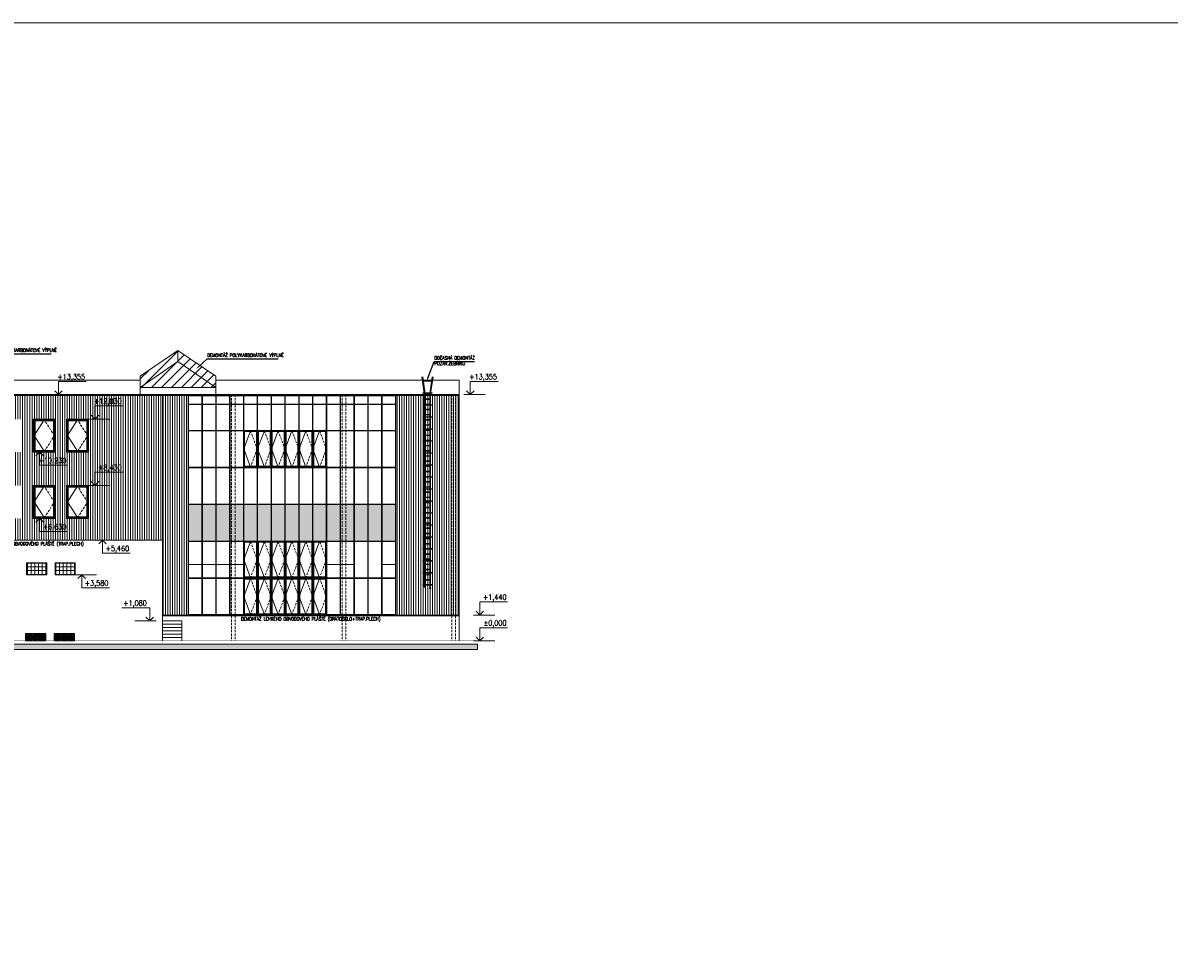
# Model space of a CAD drawing. Header units: millimetres. Extents: x -485339 to 286898, y -1189934 to 1602269.
# Tile 185 of 230: x -67295 to -5125, y -564634 to -513966. Entities that reach past the tile are written whole.
import ezdxf
from ezdxf import colors
from ezdxf.entities.mleader import LeaderData, LeaderLine
from ezdxf.enums import TextEntityAlignment as Align
from ezdxf.math import Vec2, Vec3

# ---------------------------------------------------------------- set-up
doc = ezdxf.new("R2010")
doc.units = ezdxf.units.MM
doc.header["$LTSCALE"] = 10
doc.linetypes.add('DASHED', pattern=[19.05, 12.7, -6.35])
doc.linetypes.add('ČÁRKOVANÁ', pattern=[19.05, 12.7, -6.35])
doc.layers.get('Defpoints').update_dxf_attribs({"lineweight": 0})
for name, color, linetype, lineweight, true_color in [('BOUR_OBV.PLÁŠT', 7, 'Continuous', 18, 0x4ccd32), ('BOUR_OKNA', 7, 'Continuous', 18, 0x4ccd32), ('BOUR_ŠRAFY', 7, 'Continuous', 18, 0x4ccd32), ('BOURÁNÍ_POPIS', 7, 'Continuous', 18, 0x4ccd32)]:
    doc.layers.add(name, color=color, linetype=linetype, lineweight=lineweight, true_color=true_color)
for name, color, linetype, lineweight in [('St__otvory_dveře', 40, 'Continuous', 18), ('St_kóty_výškové', 132, 'Continuous', 18), ('St_otvory_okna', 40, 'Continuous', 18), ('St_sloupy_opláštění_pohled', 25, 'ČÁRKOVANÁ', 18), ('St_čáry_obrys', 5, 'Continuous', 35), ('St_čáry_plné', 250, 'Continuous', 18), ('St_šrafy', 250, 'Continuous', 18)]:
    doc.layers.add(name, color=color, linetype=linetype, lineweight=lineweight)
doc.styles.add('ROMANS', font='romans.shx', dxfattribs={"width": 0.8})
doc.styles.get("Standard").update_dxf_attribs({"font": 'simplex.shx', "width": 0.8})
pattern_1 = [(90, (0, 160416.98), (-127, 8e-15), [])]

# ---------------------------------------------------------------- blocks, each defined once
blk = doc.blocks.new('G$C9C89F389')
at = {"layer": 'Defpoints', "ltscale": 2}
for points in [[(0, -5471), (0, 0)], [(750, -5471), (750, 0)], [(1500, -5471), (1500, 0)], [(2250, -5471), (2250, 0)], [(3000, -5471), (3000, 0)], [(3750, -5471), (3750, 0)], [(4500, -5471), (4500, 0)], [(5250, -5471), (5250, 0)], [(6000, -5471), (6000, 0)], [(6750, -5471), (6750, 0)], [(7500, -5471), (7500, 0)], [(8250, -5471), (8250, 0)], [(9000, -5471), (9000, 0)], [(9750, -5471), (9750, 0)], [(10500, -5471), (10500, 0)], [(11250, -5471), (11250, 0)], [(3000, -2735), (0, -2735)], [(7500, -2735), (9000, -2735)], [(10500, -2735), (11250, -2735)]]:
    blk.add_lwpolyline(points, dxfattribs=at)
blk = doc.blocks.new('*U3842')
at = {"layer": 'St_čáry_plné'}
for points in [[(-125, 15), (125, 15)], [(-125, -15), (125, -15)]]:
    blk.add_lwpolyline(points, dxfattribs=at)
blk = doc.blocks.new('*U3841')
at = {"layer": 'St_čáry_plné'}
for p in [(0, 10360), (0, 10080), (0, 9800), (0, 9520), (0, 9240), (0, 8960), (0, 8680), (0, 8400), (0, 8120), (0, 7840), (0, 7560), (0, 7280), (0, 7000), (0, 6720), (0, 6440), (0, 6160), (0, 5880), (0, 5600), (0, 5320), (0, 5040), (0, 4760), (0, 4480), (0, 4200), (0, 3920), (0, 3640), (0, 3360), (0, 3080), (0, 2800), (0, 2520), (0, 2240), (0, 1960), (0, 1680), (0, 1400), (0, 1120), (0, 840), (0, 560), (0, 280), (0, 0)]:
    blk.add_blockref('*U3842', p, dxfattribs=at)
blk = doc.blocks.new('*U3844')
at = {"layer": 'St_čáry_plné'}
blk.add_lwpolyline([(-250, -11), (250, -11), (250, 11), (-250, 11)], close=True, dxfattribs=at)
blk = doc.blocks.new('*U3843')
at = {"layer": 'St_čáry_plné'}
for p in [(0, 0), (0, -650), (0, -1300), (0, -1950), (0, -2600), (0, -3250), (0, -3900), (0, -4550), (0, -5200), (0, -5850), (0, -6500), (0, -7150), (0, -7800), (0, -8450), (0, -9100), (0, -9750), (0, -10400), (0, -11050)]:
    blk.add_blockref('*U3844', p, dxfattribs=at)
blk = doc.blocks.new('G$CD609EF3A')
at = {"layer": 'St_čáry_plné'}
for points in [[(-306, 855), (-257, 862)], [(-175, -40), (-306, 855)], [(-125, -36), (-257, 862)], [(125, -36), (257, 862)], [(175, -40), (306, 855)], [(306, 855), (257, 862)], [(-175, -40), (-175, -10536)], [(-125, -36), (-125, -10536)], [(125, -36), (125, -10590)], [(175, -36), (175, -10590)], [(-175, -10536), (-125, -10536)], [(125, -10590), (175, -10590)]]:
    blk.add_lwpolyline(points, dxfattribs=at)
blk.add_lwpolyline([(111, -10590), (189, -10590), (189, -10619), (111, -10619)], close=True, dxfattribs=at)
for name, p in [('*U3843', (0, 639)), ('*U3841', (0, -10423))]:
    blk.add_blockref(name, p, dxfattribs=at)
blk = doc.blocks.new('G$C234DA3A5')
at = {"layer": 'St_otvory_okna', "color": 0}
for points in [[(0, 0), (1200, 0), (1200, 1800), (0, 1800)], [(50, 50), (1150, 50), (1150, 1750), (50, 1750)], [(100, 100), (1100, 100), (1100, 1700), (100, 1700)]]:
    blk.add_lwpolyline(points, close=True, dxfattribs=at)
blk.add_lwpolyline([(600, 50), (50, 900), (600, 1750)], dxfattribs=at)
at = {"layer": 'St_otvory_okna', "color": 0, "linetype": 'ČÁRKOVANÁ'}
blk.add_lwpolyline([(600, 50), (1150, 900), (600, 1750)], dxfattribs=at)
blk = doc.blocks.new('*U3868')
at = {"layer": 'St_otvory_okna'}
blk.add_lwpolyline([(-100, -100), (100, -100), (100, 100), (-100, 100)], close=True, dxfattribs=at)
blk = doc.blocks.new('*U3867')
at = {"layer": 'St_otvory_okna'}
for p in [(0, 400), (0, 200), (0, 0), (200, 400), (200, 200), (200, 0), (400, 400), (400, 200), (400, 0), (600, 400), (600, 200), (600, 0), (800, 400), (800, 200), (800, 0)]:
    blk.add_blockref('*U3868', p, dxfattribs=at)
blk = doc.blocks.new('*U3870')
at = {"layer": 'St_otvory_okna'}
blk.add_lwpolyline([(-100, -100), (100, -100), (100, 100), (-100, 100)], close=True, dxfattribs=at)
blk = doc.blocks.new('*U3869')
at = {"layer": 'St_otvory_okna'}
for p in [(0, 400), (0, 200), (0, 0), (200, 400), (200, 200), (200, 0), (400, 400), (400, 200), (400, 0), (600, 400), (600, 200), (600, 0), (800, 400), (800, 200), (800, 0)]:
    blk.add_blockref('*U3870', p, dxfattribs=at)
blk = doc.blocks.new('G$CCE6EB1B3')
at = {"layer": 'St__otvory_dveře', "color": 0}
for points in [[(-550, -400), (550, -400), (550, 0), (-550, 0)], [(-500, -350), (-200, -350), (-200, -50), (-500, -50)], [(-150, -350), (150, -350), (150, -50), (-150, -50)], [(200, -350), (500, -350), (500, -50), (200, -50)]]:
    blk.add_lwpolyline(points, close=True, dxfattribs=at)
for points in [[(-500, -100), (-200, -100)], [(-500, -150), (-200, -150)], [(-500, -200), (-200, -200)], [(-500, -250), (-200, -250)], [(-500, -300), (-200, -300)], [(-150, -100), (150, -100)], [(-150, -150), (150, -150)], [(-150, -200), (150, -200)], [(-150, -250), (150, -250)], [(-150, -300), (150, -300)], [(200, -100), (500, -100)], [(200, -150), (500, -150)], [(200, -200), (500, -200)], [(200, -250), (500, -250)], [(200, -300), (500, -300)]]:
    blk.add_lwpolyline(points, dxfattribs=at)
blk = doc.blocks.new('*U3985')
at = {"color": 0, "linetype": 'ByBlock', "lineweight": -2}
blk.add_line((3, 0), (-7, 0), dxfattribs=at)
for points in [[(0, 0), (0, 6.12), (0, 6.12), (-13, 6.12)], [(1.75, 1.75), (0, 0), (-1.75, 1.75)]]:
    blk.add_lwpolyline(points, dxfattribs=at)
at = {"color": 0, "linetype": 'ByBlock', "lineweight": -2, "style": 'ROMANS', "width": 0.8}
for tag, p in [('VYSKA', (-3.45, 9.62)), ('POPIS_001', (-12.5, 5.12))]:
    blk.add_attdef(tag, text='', height=2.5, dxfattribs=at).set_placement(p, align=Align.TOP_RIGHT)
blk = doc.blocks.new('*U4031')
at = {"color": 0, "linetype": 'ByBlock', "lineweight": -2}
blk.add_line((3, 0), (-7, 0), dxfattribs=at)
for points in [[(0, 0), (0, -6.12), (0, -6.12), (-13, -6.12)], [(1.75, -1.75), (0, 0), (-1.75, -1.75)]]:
    blk.add_lwpolyline(points, dxfattribs=at)
at = {"color": 0, "linetype": 'ByBlock', "lineweight": -2, "style": 'ROMANS', "width": 0.8}
for tag, p in [('VYSKA', (-3.45, -2.62)), ('POPIS_001', (-12.5, -7.13))]:
    blk.add_attdef(tag, text='', height=2.5, dxfattribs=at).set_placement(p, align=Align.TOP_RIGHT)
blk = doc.blocks.new('*U4033')
at = {"color": 0, "linetype": 'ByBlock', "lineweight": -2}
blk.add_line((3, 0), (-7, 0), dxfattribs=at)
for points in [[(0, 0), (0, 6.12), (0, 6.12), (-13, 6.12)], [(1.75, 1.75), (0, 0), (-1.75, 1.75)]]:
    blk.add_lwpolyline(points, dxfattribs=at)
at = {"color": 0, "linetype": 'ByBlock', "lineweight": -2, "style": 'ROMANS', "width": 0.8}
for tag, p in [('VYSKA', (-3.45, 9.62)), ('POPIS_001', (-12.5, 5.12))]:
    blk.add_attdef(tag, text='', height=2.5, dxfattribs=at).set_placement(p, align=Align.TOP_RIGHT)
blk = doc.blocks.new('*U4035')
at = {"color": 0, "linetype": 'ByBlock', "lineweight": -2}
blk.add_line((-3, 0), (7, 0), dxfattribs=at)
for points in [[(0, 0), (0, 6.12), (0, 6.12), (13, 6.12)], [(-1.75, 1.75), (0, 0), (1.75, 1.75)]]:
    blk.add_lwpolyline(points, dxfattribs=at)
at = {"color": 0, "linetype": 'ByBlock', "lineweight": -2, "style": 'ROMANS', "width": 0.8}
blk.add_attdef('VYSKA', text='', height=2.5, dxfattribs=at).set_placement((12.5, 9.62), align=Align.TOP_RIGHT)
blk.add_attdef('POPIS_001', text='', height=2.5, dxfattribs=at).set_placement((12.5, 5.12), align=Align.TOP_LEFT)
blk = doc.blocks.new('G$CE9516F89')
at = {"layer": 'St_otvory_okna', "color": 0}
for points in [[(0, 0), (725, 0), (725, 1962.5), (0, 1962.5)], [(40, 40), (685, 40), (685, 1922.5), (40, 1922.5)]]:
    blk.add_lwpolyline(points, close=True, dxfattribs=at)
blk.add_lwpolyline([(362.5, 1962.5), (0, 981.25), (362.5, 0)], dxfattribs=at)
at = {"layer": 'St_otvory_okna', "color": 0, "linetype": 'ČÁRKOVANÁ'}
blk.add_lwpolyline([(362.5, 1962.5), (725, 981.25), (362.5, 0)], dxfattribs=at)

msp = doc.modelspace()

# ---------------------------------------------------------------- hatches: boundary and pattern name
at = {"layer": 'BOUR_ŠRAFY', "linetype": 'DASHED'}
h = msp.add_hatch(dxfattribs=at)
h.set_pattern_fill('ANSI31', color=256, scale=120)
h.set_pattern_definition([(45, (72000, 0), (-269.40768, 269.40768), [])])
h.paths.add_polyline_path([(-56834.2, -533734.7), (-56834.2, -533133.5), (-58884.2, -531733.1), (-60934.2, -533133.5), (-60934.2, -533734.7)])
at = {"layer": 'BOUR_ŠRAFY'}
h = msp.add_hatch(dxfattribs=at)
h.set_pattern_fill('ANSI31', color=256, scale=40, angle=45)
h.set_pattern_definition(pattern_1)
h.paths.add_polyline_path([(-70504.9, -534175.2), (-70504.9, -539094.9), (-70504.9, -542020.2), (-59724.9, -542020.2), (-59724.9, -534175.2)])
h.paths.add_polyline_path([(-64934.9, -537250.2), (-64934.9, -535450.2), (-63734.9, -535450.2), (-63734.9, -537250.2)], flags=16)
h.paths.add_polyline_path([(-64934.9, -540850.2), (-64934.9, -539050.2), (-63734.9, -539050.2), (-63734.9, -540850.2)], flags=16)
h.paths.add_polyline_path([(-66734.9, -537250.2), (-66734.9, -535450.2), (-65534.9, -535450.2), (-65534.9, -537250.2)], flags=16)
h.paths.add_polyline_path([(-66734.9, -540850.2), (-66734.9, -539050.2), (-65534.9, -539050.2), (-65534.9, -540850.2)], flags=16)
h.paths.add_polyline_path([(-68534.9, -537250.2), (-68534.9, -535450.2), (-67334.9, -535450.2), (-67334.9, -537250.2)], flags=16)
h.paths.add_polyline_path([(-68534.9, -540850.2), (-68534.9, -539050.2), (-67334.9, -539050.2), (-67334.9, -540850.2)], flags=16)
h.paths.add_polyline_path([(-70334.9, -537250.2), (-70334.9, -535450.2), (-69134.9, -535450.2), (-69134.9, -537250.2)], flags=16)
h.paths.add_polyline_path([(-70334.9, -540850.2), (-70334.9, -539050.2), (-69134.9, -539050.2), (-69134.9, -540850.2)], flags=16)
h = msp.add_hatch(dxfattribs=at)
h.set_pattern_fill('ANSI31', color=256, scale=40, angle=45)
h.set_pattern_definition(pattern_1)
h.paths.add_polyline_path([(-58337.4, -543344.7), (-58337.4, -540609.3), (-58337.4, -534175.2), (-59724.9, -534175.2), (-59724.9, -546080.2), (-58337.4, -546080.2)])
h = msp.add_hatch(dxfattribs=at)
h.set_pattern_fill('ANSI31', color=256, scale=40, angle=45)
h.set_pattern_definition(pattern_1)
h.paths.add_polyline_path([(-47062.4, -534175.2), (-47062.4, -546080.2), (-43626.2, -546080.2), (-43626.2, -534175.2)])
at = {"layer": 'St_šrafy'}
h = msp.add_hatch(color=254, dxfattribs=at)
h.dxf.hatch_style = 1
h.paths.add_polyline_path([(-57587.4, -542067.7), (-57587.4, -540609.3), (-57587.4, -540092.7), (-58312.4, -540092.7), (-58312.4, -542067.7)])
h.paths.add_polyline_path([(-57562.4, -542067.7), (-56837.4, -542067.7), (-56837.4, -540609.3), (-56837.4, -540092.7), (-57562.4, -540092.7)])
h.paths.add_polyline_path([(-56812.4, -542067.7), (-56087.4, -542067.7), (-56087.4, -540609.3), (-56087.4, -540092.7), (-56812.4, -540092.7)])
h.paths.add_polyline_path([(-56062.4, -542067.7), (-55337.4, -542067.7), (-55337.4, -540609.3), (-55337.4, -540092.7), (-56062.4, -540092.7)])
h.paths.add_polyline_path([(-54587.4, -540609.3), (-54587.4, -540092.7), (-55312.4, -540092.7), (-55312.4, -542067.7), (-54587.4, -542067.7)])
h.paths.add_polyline_path([(-53837.4, -540609.3), (-53837.4, -540092.7), (-54562.4, -540092.7), (-54562.4, -542067.7), (-53837.4, -542067.7)])
h.paths.add_polyline_path([(-53087.4, -540609.3), (-53087.4, -540092.7), (-53812.4, -540092.7), (-53812.4, -542067.7), (-53087.4, -542067.7)])
h.paths.add_polyline_path([(-52337.4, -540609.3), (-52337.4, -540092.7), (-53062.4, -540092.7), (-53062.4, -542067.7), (-52337.4, -542067.7)])
h.paths.add_polyline_path([(-51587.4, -540609.3), (-51587.4, -540092.7), (-52312.4, -540092.7), (-52312.4, -542067.7), (-51587.4, -542067.7)])
h.paths.add_polyline_path([(-50837.4, -540609.3), (-50837.4, -540092.7), (-51562.4, -540092.7), (-51562.4, -542067.7), (-50837.4, -542067.7)])
h.paths.add_polyline_path([(-50812.4, -542067.7), (-50087.4, -542067.7), (-50087.4, -540609.3), (-50087.4, -540092.7), (-50812.4, -540092.7)])
h.paths.add_polyline_path([(-50062.4, -542067.7), (-49337.4, -542067.7), (-49337.4, -540609.3), (-49337.4, -540092.7), (-50062.4, -540092.7)])
h.paths.add_polyline_path([(-49312.4, -542067.7), (-48587.4, -542067.7), (-48587.4, -540609.3), (-48587.4, -540092.7), (-49312.4, -540092.7)])
h.paths.add_polyline_path([(-48562.4, -542067.7), (-47837.4, -542067.7), (-47837.4, -540609.3), (-47837.4, -540092.7), (-48562.4, -540092.7)])
h.paths.add_polyline_path([(-47812.4, -542067.7), (-47087.4, -542067.7), (-47087.4, -540609.3), (-47087.4, -540092.7), (-47812.4, -540092.7)])
h = msp.add_hatch(color=256, dxfattribs=at)
h.dxf.hatch_style = 1
h.paths.add_polyline_path([(-142454.3, -547955.2), (-42636.8, -547955.2), (-42636.8, -547655.2), (-142454.3, -547655.2)])

# ---------------------------------------------------------------- linework, layer by layer
at = {"layer": 'BOUR_OBV.PLÁŠT'}
for p, q in [((-47062.4, -534175.2), (-58337.4, -534175.2)), ((-58337.4, -534175.2), (-58337.4, -546080.2)), ((-47087.4, -534200.2), (-58312.4, -534200.2)), ((-58312.4, -534200.2), (-58312.4, -546055.2)), ((-47087.4, -546055.2), (-47087.4, -534200.2)), ((-47062.4, -546080.2), (-47062.4, -534175.2)), ((-54587.4, -544092.7), (-55312.4, -544092.7)), ((-55312.4, -544092.7), (-55312.4, -546055.2)), ((-54587.4, -546055.2), (-54587.4, -544092.7)), ((-58337.4, -546080.2), (-47062.4, -546080.2)), ((-58312.4, -546055.2), (-47087.4, -546055.2)), ((-55312.4, -546055.2), (-54587.4, -546055.2))]:
    msp.add_line(p, q, dxfattribs=at)
for points in [[(-58312.4, -534642.7), (-57587.4, -534642.7)], [(-57587.4, -546055.2), (-57587.4, -534200.2)], [(-57562.4, -546055.2), (-57562.4, -534200.2)], [(-57562.4, -534642.7), (-56837.4, -534642.7)], [(-56837.4, -546055.2), (-56837.4, -534200.2)], [(-56812.4, -546055.2), (-56812.4, -534200.2)], [(-56812.4, -534642.7), (-56087.4, -534642.7)], [(-56087.4, -546055.2), (-56087.4, -534200.2)], [(-56062.4, -546055.2), (-56062.4, -534200.2)], [(-56062.4, -534642.7), (-55337.4, -534642.7)], [(-55337.4, -546055.2), (-55337.4, -534200.2)], [(-55312.4, -546055.2), (-55312.4, -534200.2)], [(-55312.4, -534642.7), (-54587.4, -534642.7)], [(-54587.4, -546055.2), (-54587.4, -534200.2)], [(-54562.4, -546055.2), (-54562.4, -534200.2)], [(-54562.4, -534642.7), (-53837.4, -534642.7)], [(-53837.4, -546055.2), (-53837.4, -534200.2)], [(-53812.4, -546055.2), (-53812.4, -534200.2)], [(-53812.4, -534642.7), (-53087.4, -534642.7)], [(-53087.4, -546055.2), (-53087.4, -534200.2)], [(-53062.4, -546055.2), (-53062.4, -534200.2)], [(-53062.4, -534642.7), (-52337.4, -534642.7)], [(-52337.4, -546055.2), (-52337.4, -534200.2)], [(-52312.4, -546055.2), (-52312.4, -534200.2)], [(-52312.4, -534642.7), (-51587.4, -534642.7)], [(-51587.4, -546055.2), (-51587.4, -534200.2)], [(-51562.4, -546055.2), (-51562.4, -534200.2)], [(-51562.4, -534642.7), (-50837.4, -534642.7)], [(-50837.4, -546055.2), (-50837.4, -534200.2)], [(-50812.4, -546055.2), (-50812.4, -534200.2)], [(-50812.4, -534642.7), (-50087.4, -534642.7)], [(-50087.4, -546055.2), (-50087.4, -534200.2)], [(-50062.4, -546055.2), (-50062.4, -534200.2)], [(-50062.4, -534642.7), (-49337.4, -534642.7)], [(-49337.4, -546055.2), (-49337.4, -534200.2)], [(-49312.4, -546055.2), (-49312.4, -534200.2)], [(-49312.4, -534642.7), (-48587.4, -534642.7)], [(-48587.4, -546055.2), (-48587.4, -534200.2)], [(-48562.4, -546055.2), (-48562.4, -534200.2)], [(-48562.4, -534642.7), (-47837.4, -534642.7)], [(-47837.4, -546055.2), (-47837.4, -534200.2)], [(-47812.4, -546055.2), (-47812.4, -534200.2)], [(-47812.4, -534642.7), (-47087.4, -534642.7)], [(-58312.4, -534667.7), (-57587.4, -534667.7)], [(-57562.4, -534667.7), (-56837.4, -534667.7)], [(-56812.4, -534667.7), (-56087.4, -534667.7)], [(-56062.4, -534667.7), (-55337.4, -534667.7)], [(-55312.4, -534667.7), (-54587.4, -534667.7)], [(-54562.4, -534667.7), (-53837.4, -534667.7)], [(-53812.4, -534667.7), (-53087.4, -534667.7)], [(-53062.4, -534667.7), (-52337.4, -534667.7)], [(-52312.4, -534667.7), (-51587.4, -534667.7)], [(-51562.4, -534667.7), (-50837.4, -534667.7)], [(-50812.4, -534667.7), (-50087.4, -534667.7)], [(-50062.4, -534667.7), (-49337.4, -534667.7)], [(-49312.4, -534667.7), (-48587.4, -534667.7)], [(-48562.4, -534667.7), (-47837.4, -534667.7)], [(-47812.4, -534667.7), (-47087.4, -534667.7)], [(-58312.4, -536067.7), (-57587.4, -536067.7)], [(-58312.4, -536092.7), (-57587.4, -536092.7)], [(-57562.4, -536067.7), (-56837.4, -536067.7)], [(-57562.4, -536092.7), (-56837.4, -536092.7)], [(-56812.4, -536067.7), (-56087.4, -536067.7)], [(-56812.4, -536092.7), (-56087.4, -536092.7)], [(-56062.4, -536067.7), (-55337.4, -536067.7)], [(-56062.4, -536092.7), (-55337.4, -536092.7)], [(-55312.4, -536067.7), (-54587.4, -536067.7)], [(-55312.4, -536092.7), (-54587.4, -536092.7)], [(-54562.4, -536067.7), (-53837.4, -536067.7)], [(-54562.4, -536092.7), (-53837.4, -536092.7)], [(-53812.4, -536067.7), (-53087.4, -536067.7)], [(-53812.4, -536092.7), (-53087.4, -536092.7)], [(-53062.4, -536067.7), (-52337.4, -536067.7)], [(-53062.4, -536092.7), (-52337.4, -536092.7)], [(-52312.4, -536067.7), (-51587.4, -536067.7)], [(-52312.4, -536092.7), (-51587.4, -536092.7)], [(-51562.4, -536067.7), (-50837.4, -536067.7)], [(-51562.4, -536092.7), (-50837.4, -536092.7)], [(-50812.4, -536067.7), (-50087.4, -536067.7)], [(-50812.4, -536092.7), (-50087.4, -536092.7)], [(-50062.4, -536067.7), (-49337.4, -536067.7)], [(-50062.4, -536092.7), (-49337.4, -536092.7)], [(-49312.4, -536067.7), (-48587.4, -536067.7)], [(-49312.4, -536092.7), (-48587.4, -536092.7)], [(-48562.4, -536067.7), (-47837.4, -536067.7)], [(-48562.4, -536092.7), (-47837.4, -536092.7)], [(-47812.4, -536067.7), (-47087.4, -536067.7)], [(-47812.4, -536092.7), (-47087.4, -536092.7)], [(-58312.4, -538067.7), (-57587.4, -538067.7)], [(-58312.4, -538092.7), (-57587.4, -538092.7)], [(-57562.4, -538067.7), (-56837.4, -538067.7)], [(-57562.4, -538092.7), (-56837.4, -538092.7)], [(-56812.4, -538067.7), (-56087.4, -538067.7)], [(-56812.4, -538092.7), (-56087.4, -538092.7)], [(-56062.4, -538067.7), (-55337.4, -538067.7)], [(-56062.4, -538092.7), (-55337.4, -538092.7)], [(-55312.4, -538067.7), (-54587.4, -538067.7)], [(-55312.4, -538092.7), (-54587.4, -538092.7)], [(-54562.4, -538067.7), (-53837.4, -538067.7)], [(-54562.4, -538092.7), (-53837.4, -538092.7)], [(-53812.4, -538067.7), (-53087.4, -538067.7)], [(-53812.4, -538092.7), (-53087.4, -538092.7)], [(-53062.4, -538067.7), (-52337.4, -538067.7)], [(-53062.4, -538092.7), (-52337.4, -538092.7)], [(-52312.4, -538067.7), (-51587.4, -538067.7)], [(-52312.4, -538092.7), (-51587.4, -538092.7)], [(-51562.4, -538067.7), (-50837.4, -538067.7)], [(-51562.4, -538092.7), (-50837.4, -538092.7)], [(-50812.4, -538067.7), (-50087.4, -538067.7)], [(-50812.4, -538092.7), (-50087.4, -538092.7)], [(-50062.4, -538067.7), (-49337.4, -538067.7)], [(-50062.4, -538092.7), (-49337.4, -538092.7)], [(-49312.4, -538067.7), (-48587.4, -538067.7)], [(-49312.4, -538092.7), (-48587.4, -538092.7)], [(-48562.4, -538067.7), (-47837.4, -538067.7)], [(-48562.4, -538092.7), (-47837.4, -538092.7)], [(-47812.4, -538067.7), (-47087.4, -538067.7)], [(-47812.4, -538092.7), (-47087.4, -538092.7)], [(-58312.4, -540067.7), (-57587.4, -540067.7)], [(-58312.4, -540092.7), (-57587.4, -540092.7)], [(-57562.4, -540067.7), (-56837.4, -540067.7)], [(-57562.4, -540092.7), (-56837.4, -540092.7)], [(-56812.4, -540067.7), (-56087.4, -540067.7)], [(-56812.4, -540092.7), (-56087.4, -540092.7)], [(-56062.4, -540067.7), (-55337.4, -540067.7)], [(-56062.4, -540092.7), (-55337.4, -540092.7)], [(-55312.4, -540067.7), (-54587.4, -540067.7)], [(-55312.4, -540092.7), (-54587.4, -540092.7)], [(-54562.4, -540067.7), (-53837.4, -540067.7)], [(-54562.4, -540092.7), (-53837.4, -540092.7)], [(-53812.4, -540067.7), (-53087.4, -540067.7)], [(-53812.4, -540092.7), (-53087.4, -540092.7)], [(-53062.4, -540067.7), (-52337.4, -540067.7)], [(-53062.4, -540092.7), (-52337.4, -540092.7)], [(-52312.4, -540067.7), (-51587.4, -540067.7)], [(-52312.4, -540092.7), (-51587.4, -540092.7)], [(-51562.4, -540067.7), (-50837.4, -540067.7)], [(-51562.4, -540092.7), (-50837.4, -540092.7)], [(-50812.4, -540067.7), (-50087.4, -540067.7)], [(-50812.4, -540092.7), (-50087.4, -540092.7)], [(-50062.4, -540067.7), (-49337.4, -540067.7)], [(-50062.4, -540092.7), (-49337.4, -540092.7)], [(-49312.4, -540067.7), (-48587.4, -540067.7)], [(-49312.4, -540092.7), (-48587.4, -540092.7)], [(-48562.4, -540067.7), (-47837.4, -540067.7)], [(-48562.4, -540092.7), (-47837.4, -540092.7)], [(-47812.4, -540067.7), (-47087.4, -540067.7)], [(-47812.4, -540092.7), (-47087.4, -540092.7)], [(-58312.4, -542067.7), (-57587.4, -542067.7)], [(-58312.4, -542092.7), (-57587.4, -542092.7)], [(-57562.4, -542067.7), (-56837.4, -542067.7)], [(-57562.4, -542092.7), (-56837.4, -542092.7)], [(-56812.4, -542067.7), (-56087.4, -542067.7)], [(-56812.4, -542092.7), (-56087.4, -542092.7)], [(-56062.4, -542067.7), (-55337.4, -542067.7)], [(-56062.4, -542092.7), (-55337.4, -542092.7)], [(-55312.4, -542067.7), (-54587.4, -542067.7)], [(-55312.4, -542092.7), (-54587.4, -542092.7)], [(-54562.4, -542067.7), (-53837.4, -542067.7)], [(-54562.4, -542092.7), (-53837.4, -542092.7)], [(-53812.4, -542067.7), (-53087.4, -542067.7)], [(-53812.4, -542092.7), (-53087.4, -542092.7)], [(-53062.4, -542067.7), (-52337.4, -542067.7)], [(-53062.4, -542092.7), (-52337.4, -542092.7)], [(-52312.4, -542067.7), (-51587.4, -542067.7)], [(-52312.4, -542092.7), (-51587.4, -542092.7)], [(-51562.4, -542067.7), (-50837.4, -542067.7)], [(-51562.4, -542092.7), (-50837.4, -542092.7)], [(-50812.4, -542067.7), (-50087.4, -542067.7)], [(-50812.4, -542092.7), (-50087.4, -542092.7)], [(-50062.4, -542067.7), (-49337.4, -542067.7)], [(-50062.4, -542092.7), (-49337.4, -542092.7)], [(-49312.4, -542067.7), (-48587.4, -542067.7)], [(-49312.4, -542092.7), (-48587.4, -542092.7)], [(-48562.4, -542067.7), (-47837.4, -542067.7)], [(-48562.4, -542092.7), (-47837.4, -542092.7)], [(-47812.4, -542067.7), (-47087.4, -542067.7)], [(-47812.4, -542092.7), (-47087.4, -542092.7)], [(-58312.4, -544067.7), (-57587.4, -544067.7)], [(-58312.4, -544092.7), (-57587.4, -544092.7)], [(-57562.4, -544067.7), (-56837.4, -544067.7)], [(-57562.4, -544092.7), (-56837.4, -544092.7)], [(-56812.4, -544067.7), (-56087.4, -544067.7)], [(-56812.4, -544092.7), (-56087.4, -544092.7)], [(-56062.4, -544067.7), (-55337.4, -544067.7)], [(-56062.4, -544092.7), (-55337.4, -544092.7)], [(-55312.4, -544067.7), (-54587.4, -544067.7)], [(-55312.4, -544092.7), (-54587.4, -544092.7)], [(-54562.4, -544067.7), (-53837.4, -544067.7)], [(-54562.4, -544092.7), (-53837.4, -544092.7)], [(-53812.4, -544067.7), (-53087.4, -544067.7)], [(-53812.4, -544092.7), (-53087.4, -544092.7)], [(-53062.4, -544067.7), (-52337.4, -544067.7)], [(-53062.4, -544092.7), (-52337.4, -544092.7)], [(-52312.4, -544067.7), (-51587.4, -544067.7)], [(-52312.4, -544092.7), (-51587.4, -544092.7)], [(-51562.4, -544067.7), (-50837.4, -544067.7)], [(-51562.4, -544092.7), (-50837.4, -544092.7)], [(-50812.4, -544067.7), (-50087.4, -544067.7)], [(-50812.4, -544092.7), (-50087.4, -544092.7)], [(-50062.4, -544067.7), (-49337.4, -544067.7)], [(-50062.4, -544092.7), (-49337.4, -544092.7)], [(-49312.4, -544067.7), (-48587.4, -544067.7)], [(-49312.4, -544092.7), (-48587.4, -544092.7)], [(-48562.4, -544067.7), (-47837.4, -544067.7)], [(-48562.4, -544092.7), (-47837.4, -544092.7)], [(-47812.4, -544067.7), (-47087.4, -544067.7)], [(-47812.4, -544092.7), (-47087.4, -544092.7)]]:
    msp.add_lwpolyline(points, dxfattribs=at)
at = {"layer": 'Defpoints'}
msp.add_lwpolyline([(-485339.2, -513966), (143293.5, -513966), (143293.5, -775236.5), (-485339.2, -775236.5)], close=True, dxfattribs=at)
at = {"layer": 'St_sloupy_opláštění_pohled'}
for points in [[(-55984.9, -534125.2), (-55984.9, -547484.9)], [(-55774.9, -534125.2), (-55774.9, -547484.9)], [(-49984.9, -534125.2), (-49984.9, -547480.2)], [(-49774.9, -534125.2), (-49774.9, -547480.2)], [(-44033.5, -534125.2), (-44033.5, -547480.2)], [(-43823.5, -534125.2), (-43823.5, -547480.2)]]:
    msp.add_lwpolyline(points, dxfattribs=at)
at = {"layer": 'St_čáry_obrys', "const_width": 10}
msp.add_lwpolyline([(-142454.3, -547480.2), (-42636.8, -547480.2)], dxfattribs=at)
at = {"layer": 'St_čáry_plné'}
for p, q in [((-58884.2, -531733.1), (-60934.2, -533133.5)), ((-58884.2, -532334.2), (-58884.2, -531733.1)), ((-56834.2, -533133.5), (-58884.2, -531733.1)), ((-58884.2, -532334.2), (-60934.2, -533734.7)), ((-56834.2, -533734.7), (-58884.2, -532334.2)), ((-60934.2, -534125.2), (-60934.2, -533133.5)), ((-56834.2, -534125.2), (-56834.2, -533133.5)), ((-60934.2, -533734.7), (-56834.2, -533734.7))]:
    msp.add_line(p, q, dxfattribs=at)
for points in [[(-43626.2, -533335.9), (-43626.2, -547480.2)], [(-70504.9, -534125.2), (-43626.2, -534125.2)], [(-70504.9, -534175.2), (-43626.2, -534175.2)], [(-59724.9, -534125.2), (-59724.9, -547480.2)], [(-58337.4, -546080.2), (-58337.4, -534125.2)], [(-47062.4, -546080.2), (-47062.4, -534125.2)], [(-70504.9, -542020.2), (-59724.9, -542020.2)], [(-59724.9, -546080.2), (-43626.2, -546080.2)], [(-59724.9, -546130.2), (-43626.2, -546130.2)], [(-59724.9, -546400.2), (-58674.9, -546400.2)], [(-58674.9, -546400.2), (-58674.9, -547480.2)], [(-59724.9, -546580.2), (-58674.9, -546580.2)], [(-59724.9, -546760.2), (-58674.9, -546760.2)], [(-59724.9, -546940.2), (-58674.9, -546940.2)], [(-59724.9, -547120.2), (-58674.9, -547120.2)], [(-59724.9, -547120.2), (-58674.9, -547120.2)], [(-59724.9, -547300.2), (-58674.9, -547300.2)]]:
    msp.add_lwpolyline(points, dxfattribs=at)
at = {"layer": 'St_šrafy'}
for points in [[(-68834.2, -533335.9), (-60934.2, -533335.9)], [(-56834.2, -533335.9), (-43626.2, -533335.9)]]:
    msp.add_lwpolyline(points, dxfattribs=at)
for points in [[(-67104.9, -543900.2), (-66004.9, -543900.2), (-66004.9, -543250.2), (-67104.9, -543250.2)], [(-65554.9, -543900.2), (-64454.9, -543900.2), (-64454.9, -543250.2), (-65554.9, -543250.2)], [(-142454.3, -547955.2), (-42636.8, -547955.2), (-42636.8, -547655.2), (-142454.3, -547655.2)]]:
    msp.add_lwpolyline(points, close=True, dxfattribs=at)

# ---------------------------------------------------------------- block references
at = {"layer": 'BOUR_OKNA'}
for name, p in [('G$C234DA3A5', (-66734.9, -537250.2)), ('G$C234DA3A5', (-64934.9, -537250.2)), ('G$CE9516F89', (-55312.4, -538055.2)), ('G$CE9516F89', (-54562.4, -538055.2)), ('G$CE9516F89', (-53812.4, -538055.2)), ('G$CE9516F89', (-53062.4, -538055.2)), ('G$CE9516F89', (-52312.4, -538055.2)), ('G$CE9516F89', (-51562.4, -538055.2)), ('G$C234DA3A5', (-66734.9, -540850.2)), ('G$C234DA3A5', (-64934.9, -540850.2)), ('G$CE9516F89', (-55312.4, -544055.2)), ('G$CE9516F89', (-54562.4, -544055.2)), ('G$CE9516F89', (-53812.4, -544055.2)), ('G$CE9516F89', (-53062.4, -544055.2)), ('G$CE9516F89', (-52312.4, -544055.2)), ('G$CE9516F89', (-51562.4, -544055.2)), ('G$CE9516F89', (-55312.4, -546055.2)), ('G$CE9516F89', (-54562.4, -546055.2)), ('G$CE9516F89', (-53812.4, -546055.2)), ('G$CE9516F89', (-53062.4, -546055.2)), ('G$CE9516F89', (-52312.4, -546055.2)), ('G$CE9516F89', (-51562.4, -546055.2))]:
    msp.add_blockref(name, p, dxfattribs=at)
at = {"layer": 'Defpoints', "ltscale": 2}
msp.add_blockref('G$C9C89F389', (-58337.4, -540609.3), dxfattribs=at)
at = {"layer": 'St__otvory_dveře'}
for p in [(-66604.9, -547080.2), (-65054.9, -547080.2)]:
    msp.add_blockref('G$CCE6EB1B3', p, dxfattribs=at)
at = {"layer": 'St_kóty_výškové'}
ref = msp.add_blockref('*U3985', (-65369.3, -534125.2), dxfattribs=dict(at, xscale=-115.8301158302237, yscale=115.8301158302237, zscale=115.8301158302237))
ref.add_attrib('VYSKA', '+13,355', dxfattribs={"layer": '0', "color": 0, "linetype": 'ByBlock', "lineweight": -2, "height": 289.58, "style": 'ROMANS', "width": 0.8}).set_placement((-63921.5, -533010.3), align=Align.TOP_RIGHT)
ref = msp.add_blockref('*U3985', (-43029.7, -534125.2), dxfattribs=dict(at, xscale=-115.8301158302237, yscale=115.8301158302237, zscale=115.8301158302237))
ref.add_attrib('VYSKA', '+13,355', dxfattribs={"layer": '0', "color": 0, "linetype": 'ByBlock', "lineweight": -2, "height": 289.58, "style": 'ROMANS', "width": 0.8}).set_placement((-41581.9, -533010.3), align=Align.TOP_RIGHT)
ref = msp.add_blockref('*U4033', (-63387.4, -535450.2), dxfattribs=dict(at, xscale=-115.8301158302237, yscale=115.8301158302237, zscale=115.8301158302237))
ref.add_attrib('VYSKA', '+12,030', dxfattribs={"layer": '0', "color": 0, "linetype": 'ByBlock', "lineweight": -2, "height": 289.58, "style": 'ROMANS', "width": 0.8}).set_placement((-61939.6, -534335.3), align=Align.TOP_RIGHT)
ref = msp.add_blockref('*U4031', (-66387.4, -537250.2), dxfattribs=dict(at, xscale=-115.8301158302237, yscale=115.8301158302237, zscale=115.8301158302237))
ref.add_attrib('VYSKA', '+10,230', dxfattribs={"layer": '0', "color": 0, "linetype": 'ByBlock', "lineweight": -2, "height": 289.58, "style": 'ROMANS', "width": 0.8}).set_placement((-64939.6, -537554.2), align=Align.TOP_RIGHT)
ref = msp.add_blockref('*U4033', (-63387.4, -539050.2), dxfattribs=dict(at, xscale=-115.8301158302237, yscale=115.8301158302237, zscale=115.8301158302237))
ref.add_attrib('VYSKA', '+8,430', dxfattribs={"layer": '0', "color": 0, "linetype": 'ByBlock', "lineweight": -2, "height": 289.58, "style": 'ROMANS', "width": 0.8}).set_placement((-61939.6, -537935.3), align=Align.TOP_RIGHT)
ref = msp.add_blockref('*U4031', (-66387.4, -540850.2), dxfattribs=dict(at, xscale=-115.8301158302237, yscale=115.8301158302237, zscale=115.8301158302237))
ref.add_attrib('VYSKA', '+6,630', dxfattribs={"layer": '0', "color": 0, "linetype": 'ByBlock', "lineweight": -2, "height": 289.58, "style": 'ROMANS', "width": 0.8}).set_placement((-64939.6, -541154.2), align=Align.TOP_RIGHT)
ref = msp.add_blockref('*U4031', (-62978.6, -542020.2), dxfattribs=dict(at, xscale=-115.8301158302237, yscale=115.8301158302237, zscale=115.8301158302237))
ref.add_attrib('VYSKA', '+5,460', dxfattribs={"layer": '0', "color": 0, "linetype": 'ByBlock', "lineweight": -2, "height": 289.58, "style": 'ROMANS', "width": 0.8}).set_placement((-61530.8, -542324.2), align=Align.TOP_RIGHT)
ref = msp.add_blockref('*U4031', (-64107.4, -543900.2), dxfattribs=dict(at, xscale=-115.8301158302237, yscale=115.8301158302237, zscale=115.8301158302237))
ref.add_attrib('VYSKA', '+3,580', dxfattribs={"layer": '0', "color": 0, "linetype": 'ByBlock', "lineweight": -2, "height": 289.58, "style": 'ROMANS', "width": 0.8}).set_placement((-62659.6, -544204.2), align=Align.TOP_RIGHT)
ref = msp.add_blockref('*U3985', (-42512.6, -546080.2), dxfattribs=dict(at, xscale=-115.8301158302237, yscale=115.8301158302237, zscale=115.8301158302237))
ref.add_attrib('VYSKA', '+1,440', dxfattribs={"layer": '0', "color": 0, "linetype": 'ByBlock', "lineweight": -2, "height": 289.58, "style": 'ROMANS', "width": 0.8}).set_placement((-41064.8, -544965.3), align=Align.TOP_RIGHT)
ref = msp.add_blockref('*U4035', (-60418.3, -546400.2), dxfattribs=dict(at, xscale=-115.8301158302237, yscale=115.8301158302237, zscale=115.8301158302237))
ref.add_attrib('VYSKA', '+1,080', dxfattribs={"layer": '0', "color": 0, "linetype": 'ByBlock', "lineweight": -2, "height": 289.58, "style": 'ROMANS', "width": 0.8}).set_placement((-60575.4, -545285.3), align=Align.TOP_RIGHT)
ref = msp.add_blockref('*U3985', (-42512.6, -547480.2), dxfattribs=dict(at, xscale=-115.8301158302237, yscale=115.8301158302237, zscale=115.8301158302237))
ref.add_attrib('VYSKA', '%%P0,000', dxfattribs={"layer": '0', "color": 0, "linetype": 'ByBlock', "lineweight": -2, "height": 289.58, "style": 'ROMANS', "width": 0.8}).set_placement((-41064.8, -546365.3), align=Align.TOP_RIGHT)
at = {"layer": 'St_otvory_okna'}
for name, p in [('*U3867', (-66954.9, -543775.2)), ('*U3869', (-65404.9, -543775.2))]:
    msp.add_blockref(name, p, dxfattribs=at)
at = {"layer": 'St_čáry_plné'}
msp.add_blockref('G$CD609EF3A', (-45353.3, -534031.7), dxfattribs=at)

# ---------------------------------------------------------------- texts
at = {"layer": 'BOURÁNÍ_POPIS', "width": 0.8}
for s, p in [('DEMONTÁŽ LEHKÉHO OBVODOVÉHO PLÁŠTĚ (TRAP.PLECH)', (-70172.8, -542306.3)), ('DEMONTÁŽ LEHKÉHO OBVODOVÉHO PLÁŠTĚ (DRÁTOSKLO+TRAP.PLECH)', (-55466.2, -546384))]:
    msp.add_text(s, height=180, dxfattribs=at).set_placement(p)

# ---------------------------------------------------------------- leaders
at = {"layer": 'BOURÁNÍ_POPIS'}
ml = msp.add_multileader_mtext('Standard', dxfattribs=at)
ml.set_content('DEMONTÁŽ POLYKARBONÁTOVÉ VÝPLNĚ')
ml.set_leader_properties()
ml.build(insert=Vec2(0, 0))
ml.multileader.update_dxf_attribs({"text_left_attachment_type": 6, "text_right_attachment_type": 6, "arrow_head_size": 180})
ctx = ml.context
ctx.base_point, ctx.char_height, ctx.arrow_head_size, ctx.plane_origin = Vec3(-69602, -531906.3), 180, 180, Vec3(-68811.7, -530942)
ctx.left_attachment, ctx.right_attachment = 6, 6
notes = []
notes.append((ctx, [(0, (1, 1, 0), (-69610, -531906.3), (1, 0), 8, [(0, [(-70216, -532474)], 0, [])])]))
ctx.mtext.insert, ctx.mtext.flow_direction = Vec3(-69600, -531628.6), 5
ml = msp.add_multileader_mtext('Standard', dxfattribs=at)
ml.set_content('DEMONTÁŽ POLYKARBONÁTOVÉ VÝPLNĚ')
ml.set_leader_properties()
ml.build(insert=Vec2(0, 0))
ml.multileader.update_dxf_attribs({"text_left_attachment_type": 6, "text_right_attachment_type": 6, "arrow_head_size": 180})
ctx = ml.context
ctx.base_point, ctx.char_height, ctx.arrow_head_size, ctx.plane_origin = Vec3(-57296.3, -532177.3), 180, 180, Vec3(-56506, -531213)
ctx.left_attachment, ctx.right_attachment = 6, 6
notes.append((ctx, [(0, (1, 1, 0), (-57304.3, -532177.3), (1, 0), 8, [(0, [(-57910.3, -532745)], 0, [])])]))
ctx.mtext.insert, ctx.mtext.flow_direction = Vec3(-57294.3, -531899.6), 5
ml = msp.add_multileader_mtext('Standard', dxfattribs=at)
ml.set_content('DOČASNÁ DEMONTÁŽ\\PPOŽÁR.ŽEBŘÍKU ')
ml.set_leader_properties()
ml.build(insert=Vec2(0, 0))
ml.multileader.update_dxf_attribs({"text_left_attachment_type": 6, "text_right_attachment_type": 6, "arrow_head_size": 180})
ctx = ml.context
ctx.base_point, ctx.char_height, ctx.arrow_head_size, ctx.plane_origin = Vec3(-44977.6, -532326.8), 180, 180, Vec3(-44187.3, -531362.5)
ctx.left_attachment, ctx.right_attachment = 6, 6
notes.append((ctx, [(0, (1, 1, 0), (-44985.6, -532326.8), (1, 0), 8, [(0, [(-45394.8, -533393.4)], 0, [])])]))
ctx.mtext.insert, ctx.mtext.flow_direction = Vec3(-44975.6, -532049.1), 5
for ctx, leaders in notes:
    for number, flags, end, landing, length, lines in leaders:
        leader = LeaderData()
        leader.index, (leader.has_last_leader_line, leader.has_dogleg_vector, leader.attachment_direction) = number, flags
        leader.last_leader_point, leader.dogleg_vector, leader.dogleg_length = Vec3(end), Vec3(landing), length
        for number, points, colour, breaks in lines:
            line = LeaderLine()
            line.index, line.vertices, line.color, line.breaks = number, Vec3.list(points), colors.encode_raw_color(colour), breaks
            leader.lines.append(line)
        ctx.leaders.append(leader)

doc.saveas('drawing.dxf')
